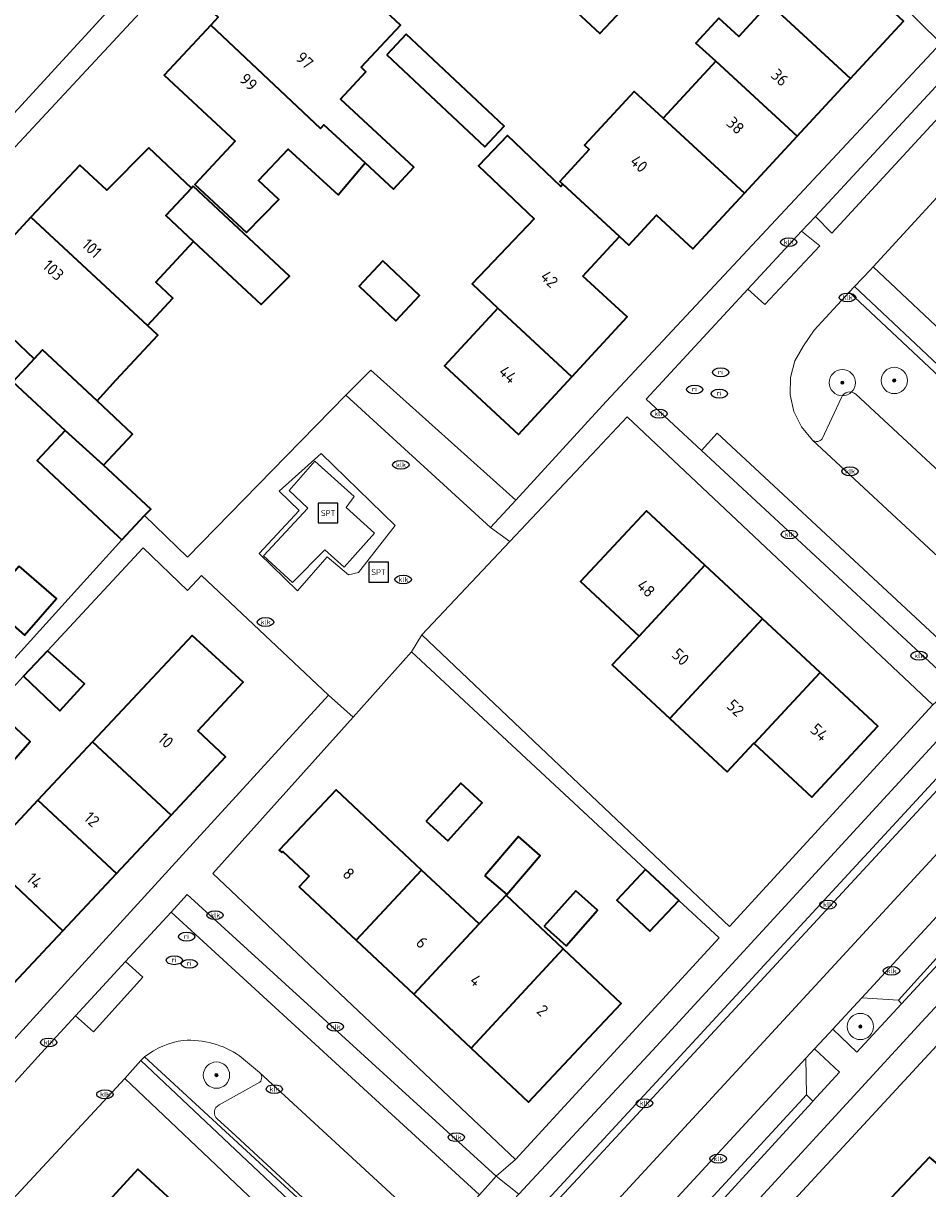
# Model space of a CAD drawing. Header units: metres. Extents: x 103671 to 105190, y 427150 to 429171.
# Tile 250 of 256: x 103769 to 103838, y 428777 to 428865. Entities that reach past the tile are written whole.
import ezdxf
from ezdxf.enums import TextEntityAlignment as Align

# ---------------------------------------------------------------- set-up
doc = ezdxf.new("R2010")
doc.units = ezdxf.units.M
for name, color, linetype, lineweight in [('B-WE-GR-BEPLANTING_CULTUUR_BODEMBEDEKKER-GV', 253, 'Continuous', 18), ('B-WE-GR-BEPLANTING_CULTUUR_HEESTERS-GV', 253, 'Continuous', 18), ('B-WE-GR-BOOM-S', 253, 'Continuous', 25), ('B-WE-GR-HAAG-GV', 253, 'Continuous', 13), ('B-WE-IE-MEUBILAIR-S', 253, 'Continuous', 25), ('B-WE-IE-MEUBILAIR_WEGMEUBILAIR-S', 253, 'Continuous', 25), ('B-WE-OG-BEBOUWING-GV', 253, 'Continuous', 35), ('B-WE-OG-BEBOUWING-T18', 7, 'Continuous', 18), ('B-WE-OG-TERREIN_ERF-GV', 253, 'Continuous', 18), ('B-WE-VH-GESLOTENVERHARDING_ASFALT-GV', 253, 'Continuous', 18), ('B-WE-VH-GESLOTENVERHARDING_KUNSTSTOF-GV', 253, 'Continuous', 18), ('B-WE-VH-ONVERHARD_ZAND-GV', 253, 'Continuous', 18), ('B-WE-VH-OPENVERHARDING-GV', 253, 'Continuous', 18), ('B-WE-VH-OPENVERHARDING_BETONSTRAATSTEEN-GV', 253, 'Continuous', 18), ('B-WE-VH-OPENVERHARDING_TEGEL-GV', 253, 'Continuous', 18), ('B-WE-VW-MARKERING_PICTOGRAM-G', 253, 'Continuous', 18)]:
    doc.layers.add(name, color=color, linetype=linetype, lineweight=lineweight)
doc.styles.add('NLCS-ISO', font='NLCS-ISO.ttf')
doc.styles.add('NLCS-ISO-M500-T18', font='NLCS-ISO.ttf', dxfattribs={"height": 0.9})

# ---------------------------------------------------------------- blocks, each defined once
blk = doc.blocks.new('SIE-MEUBILAIR_PUT_KOLK-SO')
blk.add_ellipse((0, 0), major_axis=(1.25, 0), ratio=0.54)
at = {"style": 'NLCS-ISO'}
blk.add_text('klk', height=0.75, dxfattribs=at).set_placement((0.03, 0), align=Align.MIDDLE_CENTER)
blk = doc.blocks.new('SIE-MEUBILAIR_PUT_RIOOLPUT-SO')
blk.add_ellipse((0, 0), major_axis=(1.25, 0), ratio=0.54)
at = {"style": 'NLCS-ISO'}
blk.add_text('ri', height=0.75, dxfattribs=at).set_placement((-0.04, 0.07), align=Align.MIDDLE_CENTER)
blk = doc.blocks.new('SIE-WEG_SPEELTOESTEL-SO')
at = {"flags": 128}
blk.add_lwpolyline([(-3.75, -3.75), (3.75, -3.75), (3.75, 3.75), (-3.75, 3.75)], close=True, dxfattribs=at)
at = {"style": 'NLCS-ISO'}
blk.add_text('SPT', height=2.25, dxfattribs=at).set_placement((0, 0), align=Align.MIDDLE_CENTER)
blk = doc.blocks.new('SGR-BOOM_GBKN-SO')
at = {"linetype": 'ByBlock', "lineweight": 18}
h = blk.add_hatch(color=0, dxfattribs=at)
h.dxf.hatch_style = 1
edge = h.paths.add_edge_path()
edge.add_arc((0, 0), 0.25, 0, 360)
at = {"color": 0, "linetype": 'ByBlock', "lineweight": 18}
for radius in [2, 0.25]:
    blk.add_circle((0, 0), radius, dxfattribs=at)
at = {"color": 0, "linetype": 'ByBlock', "lineweight": 18, "style": 'NLCS-ISO'}
blk.add_attdef('SOORT', (2.5, 0), '', height=1.5, dxfattribs=at)

msp = doc.modelspace()

# ---------------------------------------------------------------- linework, layer by layer
at = {"layer": 'B-WE-GR-BEPLANTING_CULTUUR_BODEMBEDEKKER-GV'}
for points in [[(103781.294, 428787.943, 0.135353), (103778.324, 428786.687)], [(103785.56, 428786.781, 0.164048), (103781.294, 428787.943)], [(103787.104, 428784.766, 0.408713), (103787.084, 428785.5)], [(103783.861, 428781.965, -0.532754), (103784.003, 428783.035)]]:
    msp.add_lwpolyline(points, format="xyb", dxfattribs=at)
at = {"layer": 'B-WE-GR-BEPLANTING_CULTUUR_BODEMBEDEKKER-GV', "flags": 128}
for points in [[(103778.324, 428786.687), (103797.387, 428769.115), (103800.783, 428772.88), (103798.305, 428775.162)], [(103787.084, 428785.5), (103785.56, 428786.781)], [(103784.003, 428783.035), (103787.104, 428784.766)], [(103793.434, 428773.141), (103791.039, 428775.351), (103784.938, 428780.992), (103783.861, 428781.965)]]:
    msp.add_lwpolyline(points, dxfattribs=at)
at = {"layer": 'B-WE-GR-BEPLANTING_CULTUUR_HEESTERS-GV', "flags": 128}
msp.add_lwpolyline([(103851.021, 428826.997), (103831.958, 428844.883), (103829.292, 428842.009), (103828.462, 428840.801), (103827.824, 428839.654), (103827.48, 428838.388), (103827.449, 428837.076), (103827.731, 428835.802), (103828.309, 428834.632), (103829.15, 428833.633), (103829.241, 428833.577), (103829.341, 428833.54), (103829.446, 428833.524), (103829.552, 428833.528), (103829.649, 428833.551), (103829.74, 428833.591), (103829.822, 428833.647), (103829.893, 428833.718), (103831.357, 428836.883), (103831.441, 428837.028), (103831.557, 428837.148), (103831.7, 428837.236), (103831.859, 428837.287), (103832.017, 428837.298), (103832.174, 428837.272), (103832.321, 428837.211), (103832.449, 428837.117), (103843.819, 428826.581)], dxfattribs=at)
msp.add_lwpolyline([(103778.051, 428786.414), (103796.925, 428768.603), (103797.387, 428769.115), (103778.324, 428786.687)], close=True, dxfattribs=at)
at = {"layer": 'B-WE-GR-HAAG-GV', "flags": 128}
for points in [[(103832.358, 428845.314), (103831.958, 428844.883), (103851.021, 428826.997), (103851.402, 428827.411)], [(103793.649, 428837.061), (103804.662, 428826.985), (103806.57, 428829.067), (103795.537, 428838.964)], [(103835.915, 428790.692), (103835.943, 428790.722), (103835.697, 428790.995), (103832.916, 428791.194), (103830.695, 428788.787), (103832.543, 428787.037)], [(103831.224, 428785.526), (103829.318, 428787.296), (103828.661, 428786.585), (103828.702, 428783.79), (103829.19, 428783.308)]]:
    msp.add_lwpolyline(points, close=True, dxfattribs=at)
at = {"layer": 'B-WE-OG-BEBOUWING-GV', "flags": 128}
for points in [[(103832.058, 428861.161), (103836.089, 428865.523), (103829.91, 428871.233), (103825.868, 428866.859)], [(103783.366, 428865.204), (103791.72, 428857.349), (103791.977, 428857.625), (103795.106, 428854.743), (103797.282, 428852.739), (103798.824, 428854.414), (103793.228, 428859.568), (103795.163, 428861.668), (103794.804, 428862.003), (103797.804, 428865.221), (103793.049, 428869.653), (103790.049, 428866.434), (103787.086, 428869.195), (103786.397, 428868.456), (103785.776, 428869.036), (103783.308, 428866.387), (103783.929, 428865.808)], [(103815.554, 428867.352), (103813.78, 428869.008), (103812.839, 428868), (103811.285, 428866.335), (103811.189, 428866.232), (103812.962, 428864.577)], [(103827.996, 428856.765), (103832.058, 428861.161), (103825.868, 428866.859), (103823.541, 428864.341), (103822.032, 428865.735), (103820.291, 428863.851), (103821.8, 428862.457)], [(103795.106, 428854.743), (103791.977, 428857.625), (103791.72, 428857.349), (103783.366, 428865.204), (103779.822, 428861.4), (103785.22, 428856.37), (103782.165, 428853.092), (103786.093, 428849.432), (103788.542, 428851.95), (103786.992, 428853.375), (103789.26, 428855.784), (103793.069, 428852.297)], [(103796.762, 428862.944), (103804.212, 428855.952), (103805.695, 428857.533), (103798.245, 428864.525)], [(103827.996, 428856.765), (103821.8, 428862.457), (103817.8, 428858.129), (103823.99, 428852.43)], [(103817.8, 428858.129), (103815.597, 428860.165), (103811.819, 428856.077), (103812.174, 428855.749), (103809.931, 428853.323), (103810.168, 428853.104), (103814.47, 428849.128), (103815.18, 428848.472), (103817.281, 428850.745), (103820.06, 428848.177), (103823.99, 428852.43)], [(103805.201, 428843.664), (103810.832, 428838.435), (103815.054, 428843), (103811.684, 428846.117), (103814.47, 428849.128), (103810.168, 428853.104), (103810.004, 428852.931), (103805.937, 428856.807), (103803.731, 428854.493), (103807.966, 428850.457), (103803.268, 428845.527), (103805.212, 428843.675)], [(103769.677, 428850.585), (103778.548, 428842.359), (103780.487, 428844.434), (103779.176, 428845.659), (103782.061, 428848.746), (103779.949, 428850.714), (103781.898, 428852.805), (103778.64, 428855.865), (103775.449, 428852.645), (103773.396, 428854.564)], [(103782.029, 428852.946), (103781.898, 428852.805), (103779.949, 428850.714), (103782.061, 428848.746), (103787.204, 428843.954), (103789.36, 428846.115)], [(103769.918, 428839.804), (103770.558, 428840.49), (103774.713, 428836.612), (103776.171, 428838.213), (103779.348, 428841.612), (103778.548, 428842.359), (103769.677, 428850.585), (103766.16, 428846.822), (103768.194, 428844.921), (103766.513, 428843.06)], [(103796.471, 428847.272), (103794.65, 428845.351), (103797.437, 428842.71), (103799.258, 428844.631)], [(103805.201, 428843.664), (103801.146, 428839.279), (103806.787, 428834.062), (103810.832, 428838.435)], [(103774.713, 428836.612), (103770.558, 428840.49), (103769.918, 428839.804), (103768.294, 428838.063), (103772.273, 428834.35), (103775.215, 428831.724), (103777.42, 428834.086)], [(103775.215, 428831.724), (103772.273, 428834.35), (103770.142, 428832.066), (103775.645, 428826.931), (103776.606, 428826.034), (103778.329, 428827.88), (103778.797, 428828.382)], [(103820.968, 428824.108), (103816.524, 428828.246), (103811.503, 428822.856), (103815.955, 428818.71)], [(103818.295, 428812.43), (103825.35, 428820.026), (103820.968, 428824.108), (103815.955, 428818.71), (103813.91, 428816.515)], [(103768.781, 428824.044), (103766.363, 428821.255), (103769.202, 428818.795), (103771.62, 428821.584)], [(103825.35, 428820.026), (103818.295, 428812.43), (103822.652, 428808.372), (103824.696, 428810.568), (103824.728, 428810.538), (103829.744, 428815.934)], [(103780.343, 428805.088), (103784.496, 428809.523), (103782.371, 428811.514), (103785.819, 428815.195), (103781.938, 428818.751), (103774.357, 428810.657)], [(103770.929, 428817.595), (103769.123, 428815.66), (103771.892, 428813.029), (103773.747, 428815.083)], [(103829.744, 428815.934), (103824.728, 428810.538), (103829.109, 428806.458), (103834.13, 428811.849)], [(103766.853, 428813.228), (103764.933, 428811.17), (103767.769, 428808.585), (103769.625, 428810.695)], [(103774.357, 428810.657), (103770.204, 428806.223), (103776.186, 428800.65), (103780.343, 428805.088)], [(103799.77, 428804.633), (103801.416, 428803.143), (103804.031, 428806.031), (103802.385, 428807.521)], [(103799.406, 428800.911), (103795.087, 428804.965), (103792.9, 428807.019), (103788.581, 428802.418), (103788.778, 428802.233), (103788.853, 428802.313), (103790.844, 428800.445), (103790.091, 428799.643), (103794.436, 428795.564)], [(103770.204, 428806.223), (103766.138, 428801.882), (103772.101, 428796.289), (103776.186, 428800.65)], [(103804.227, 428800.46), (103805.894, 428799.037), (103808.446, 428802.028), (103806.779, 428803.45)], [(103766.138, 428801.882), (103761.979, 428797.44), (103767.992, 428791.902), (103772.101, 428796.289)], [(103794.436, 428795.564), (103798.813, 428791.455), (103803.781, 428796.804), (103799.406, 428800.911)], [(103816.46, 428800.95), (103814.27, 428798.628), (103816.786, 428796.254), (103818.992, 428798.593)], [(103808.745, 428796.625), (103810.405, 428795.149), (103812.806, 428797.846), (103811.146, 428799.323)], [(103803.18, 428787.356), (103810.193, 428794.901), (103805.835, 428798.991), (103803.781, 428796.804), (103798.813, 428791.455)], [(103810.193, 428794.901), (103803.18, 428787.356), (103807.554, 428783.25), (103812.55, 428788.573), (103814.603, 428790.761), (103810.203, 428794.891)], [(103833.883, 428774.606), (103840.41, 428768.509), (103844.515, 428772.887), (103846.869, 428770.78), (103849.178, 428773.303), (103841.689, 428780.178), (103839.48, 428777.859), (103838.072, 428779.051)], [(103782.358, 428773.968), (103777.815, 428778.139), (103772.833, 428772.712), (103777.376, 428768.541)]]:
    msp.add_lwpolyline(points, close=True, dxfattribs=at)
at = {"layer": 'B-WE-OG-TERREIN_ERF-GV', "flags": 128}
for points in [[(103841.876, 428935.279), (103821.494, 428913.225), (103799.547, 428889.035), (103783.696, 428872.326), (103762.714, 428849.782), (103761.741, 428848.727), (103737.237, 428822.156), (103715.277, 428798.454), (103696.327, 428777.846)], [(103766.16, 428846.822), (103769.677, 428850.585), (103773.396, 428854.564), (103775.449, 428852.645), (103778.64, 428855.865), (103781.898, 428852.805), (103782.029, 428852.946), (103789.36, 428846.115), (103787.204, 428843.954), (103782.061, 428848.746), (103779.176, 428845.659), (103780.487, 428844.434), (103778.548, 428842.359), (103779.348, 428841.612), (103776.171, 428838.213), (103774.713, 428836.612), (103777.42, 428834.086), (103775.215, 428831.724), (103778.797, 428828.382), (103778.329, 428827.88), (103781.583, 428824.725), (103789.095, 428832.405), (103793.649, 428837.061), (103795.537, 428838.964), (103806.57, 428829.067), (103813.445, 428836.573), (103838.926, 428863.844), (103825.629, 428876.953)], [(103836.089, 428865.523), (103832.058, 428861.161), (103827.996, 428856.765), (103823.99, 428852.43), (103820.06, 428848.177), (103817.281, 428850.745), (103815.18, 428848.472), (103814.47, 428849.128), (103811.684, 428846.117), (103815.054, 428843), (103810.832, 428838.435), (103806.787, 428834.062), (103801.146, 428839.279), (103805.201, 428843.664), (103805.212, 428843.675), (103803.268, 428845.527), (103807.966, 428850.457), (103803.731, 428854.493), (103805.937, 428856.807), (103810.004, 428852.931), (103810.168, 428853.104), (103809.931, 428853.323), (103812.174, 428855.749), (103811.819, 428856.077), (103815.597, 428860.165), (103817.8, 428858.129), (103821.8, 428862.457), (103820.291, 428863.851), (103822.032, 428865.735), (103823.541, 428864.341), (103825.868, 428866.859)], [(103815.554, 428867.352), (103812.962, 428864.577), (103811.189, 428866.232)], [(103903.546, 428858.356), (103899.696, 428854.18), (103889.238, 428842.842), (103889.45, 428842.646), (103881.563, 428834.084), (103859.683, 428810.331), (103821.898, 428769.467)], [(103759.868, 428807.542), (103773.945, 428823.094), (103776.606, 428826.034), (103775.645, 428826.931), (103770.142, 428832.066), (103772.273, 428834.35), (103768.294, 428838.063), (103769.918, 428839.804), (103766.513, 428843.06)], [(103763.73, 428782.93), (103781.506, 428802.373), (103782.03, 428802.947), (103792.326, 428814.208), (103782.664, 428823.337), (103781.602, 428822.176), (103778.233, 428825.422), (103770.929, 428817.595), (103773.747, 428815.083), (103771.892, 428813.029), (103769.123, 428815.66), (103766.853, 428813.228), (103769.625, 428810.695), (103767.769, 428808.585)], [(103833.883, 428774.606), (103838.072, 428779.051)]]:
    msp.add_lwpolyline(points, dxfattribs=at)
for points in [[(103783.366, 428865.204), (103783.929, 428865.808), (103783.308, 428866.387), (103785.776, 428869.036), (103786.397, 428868.456), (103787.086, 428869.195), (103790.049, 428866.434), (103793.049, 428869.653), (103797.804, 428865.221), (103794.804, 428862.003), (103795.163, 428861.668), (103793.228, 428859.568), (103798.824, 428854.414), (103797.282, 428852.739), (103795.106, 428854.743), (103793.069, 428852.297), (103789.26, 428855.784), (103786.992, 428853.375), (103788.542, 428851.95), (103786.093, 428849.432), (103782.165, 428853.092), (103785.22, 428856.37), (103779.822, 428861.4)], [(103805.695, 428857.533), (103804.212, 428855.952), (103796.762, 428862.944), (103798.245, 428864.525)], [(103862.747, 428851.015), (103857.987, 428855.474), (103855.767, 428853.104), (103851.433, 428857.164), (103853.653, 428859.534), (103849.258, 428863.651), (103833.78, 428846.828), (103852.789, 428828.916), (103868.328, 428845.786), (103866.3, 428847.685), (103863.804, 428845.023), (103862.068, 428846.65), (103860.252, 428848.352)], [(103794.65, 428845.351), (103796.471, 428847.272), (103799.258, 428844.631), (103797.437, 428842.71)], [(103812.781, 428832.959), (103806.131, 428825.911), (103799.424, 428818.802), (103807.948, 428810.725), (103810.41, 428808.393), (103812.338, 428806.567), (103822.843, 428796.613), (103838.32, 428813.472), (103815.055, 428835.4)], [(103820.968, 428824.108), (103825.35, 428820.026), (103829.744, 428815.934), (103834.13, 428811.849), (103829.109, 428806.458), (103824.728, 428810.538), (103824.696, 428810.568), (103822.652, 428808.372), (103818.295, 428812.43), (103813.91, 428816.515), (103815.955, 428818.71), (103811.503, 428822.856), (103816.524, 428828.246)], [(103768.781, 428824.044), (103771.62, 428821.584), (103769.202, 428818.795), (103766.363, 428821.255)], [(103772.101, 428796.289), (103767.992, 428791.902), (103763.765, 428787.388), (103761.619, 428789.398), (103759.568, 428787.208), (103753.576, 428792.821), (103757.644, 428797.163), (103759.815, 428795.13), (103761.979, 428797.44), (103766.138, 428801.882), (103770.204, 428806.223), (103774.357, 428810.657), (103781.938, 428818.751), (103785.819, 428815.195), (103782.371, 428811.514), (103784.496, 428809.523), (103780.343, 428805.088), (103776.186, 428800.65)], [(103794.194, 428812.543), (103783.525, 428800.634), (103806.555, 428778.872), (103822.049, 428795.749), (103818.992, 428798.593), (103816.786, 428796.254), (103814.27, 428798.628), (103816.46, 428800.95), (103798.652, 428817.519)], [(103804.031, 428806.031), (103801.416, 428803.143), (103799.77, 428804.633), (103802.385, 428807.521)], [(103798.813, 428791.455), (103794.436, 428795.564), (103790.091, 428799.643), (103790.844, 428800.445), (103788.853, 428802.313), (103788.778, 428802.233), (103788.581, 428802.418), (103792.9, 428807.019), (103795.087, 428804.965), (103799.406, 428800.911), (103803.781, 428796.804), (103805.835, 428798.991), (103810.193, 428794.901), (103810.203, 428794.891), (103814.603, 428790.761), (103812.55, 428788.573), (103807.554, 428783.25), (103803.18, 428787.356)], [(103808.446, 428802.028), (103805.894, 428799.037), (103804.227, 428800.46), (103806.779, 428803.45)], [(103812.806, 428797.846), (103810.405, 428795.149), (103808.745, 428796.625), (103811.146, 428799.323)], [(103758.081, 428764.401), (103773.792, 428750), (103777.123, 428746.647), (103778.092, 428747.721), (103780.148, 428750), (103795.652, 428767.192), (103776.819, 428785.042), (103768.287, 428775.826)], [(103781.772, 428764.505), (103777.376, 428768.541), (103772.833, 428772.712), (103777.815, 428778.139), (103782.358, 428773.968), (103786.754, 428769.932), (103791.298, 428765.76), (103786.315, 428760.334)]]:
    msp.add_lwpolyline(points, close=True, dxfattribs=at)
at = {"layer": 'B-WE-VH-GESLOTENVERHARDING_ASFALT-GV', "flags": 128}
msp.add_lwpolyline([(103813.12, 428769.776), (103828.661, 428786.585), (103829.318, 428787.296), (103830.421, 428788.489), (103830.695, 428788.787), (103832.916, 428791.194), (103848.194, 428807.76), (103848.623, 428808.225), (103849.997, 428809.715), (103851.823, 428811.695), (103852.149, 428812.047), (103877.122, 428838.994), (103871.941, 428842.989), (103848.253, 428817.45), (103842.121, 428810.755), (103841.786, 428810.388), (103811.995, 428778.18), (103808.534, 428774.454)], dxfattribs=at)
at = {"layer": 'B-WE-VH-GESLOTENVERHARDING_KUNSTSTOF-GV', "flags": 128}
msp.add_lwpolyline([(103791.278, 428832.035), (103789.341, 428829.79), (103790.755, 428828.457), (103787.386, 428824.814), (103789.58, 428822.786), (103792.043, 428825.276), (103793.507, 428823.966), (103795.824, 428826.553), (103793.661, 428828.512), (103794.288, 428829.338)], close=True, dxfattribs=at)
at = {"layer": 'B-WE-VH-ONVERHARD_ZAND-GV', "flags": 128}
for points in [[(103832.358, 428845.314), (103831.958, 428844.883), (103851.021, 428826.997), (103851.402, 428827.411)], [(103795.537, 428838.964), (103793.649, 428837.061), (103804.662, 428826.985), (103806.57, 428829.067)], [(103835.915, 428790.692), (103835.943, 428790.722), (103835.697, 428790.995), (103832.916, 428791.194), (103830.695, 428788.787), (103832.543, 428787.037)], [(103831.224, 428785.526), (103829.318, 428787.296), (103828.661, 428786.585), (103828.702, 428783.79), (103829.19, 428783.308)]]:
    msp.add_lwpolyline(points, close=True, dxfattribs=at)
at = {"layer": 'B-WE-VH-OPENVERHARDING-GV', "flags": 128}
for points in [[(103841.876, 428935.279), (103842.652, 428936.119), (103843.043, 428936.543), (103872.386, 428968.325), (103879.071, 428975.605), (103877.88, 428976.705), (103859.071, 428956.331), (103834.384, 428929.959), (103808.601, 428901.857), (103785.11, 428876.754), (103760.427, 428849.852), (103761.741, 428848.727), (103762.714, 428849.782), (103783.696, 428872.326), (103799.547, 428889.035), (103821.494, 428913.225)], [(103806.801, 428776.241), (103816.978, 428787.18), (103838.613, 428810.718), (103869.838, 428844.61), (103868.328, 428845.786), (103852.789, 428828.916), (103851.402, 428827.411), (103851.021, 428826.997), (103844.257, 428819.654), (103839.955, 428814.983), (103838.32, 428813.472), (103822.843, 428796.613), (103812.338, 428806.567), (103810.41, 428808.393), (103807.948, 428810.725), (103799.424, 428818.802), (103798.652, 428817.519), (103816.46, 428800.95), (103818.992, 428798.593), (103822.049, 428795.749), (103806.555, 428778.872), (103805.091, 428777.599)], [(103779.407, 428746.589), (103782.553, 428750), (103801.378, 428770.412), (103806.801, 428776.241), (103805.091, 428777.599), (103803.808, 428776.194), (103800.783, 428772.88), (103797.387, 428769.115), (103796.925, 428768.603), (103795.652, 428767.192), (103780.148, 428750), (103778.092, 428747.721)]]:
    msp.add_lwpolyline(points, close=True, dxfattribs=at)
for points in [[(103767.024, 428866.161), (103755.871, 428853.757), (103760.427, 428849.852), (103785.11, 428876.754), (103808.601, 428901.857), (103834.384, 428929.959), (103859.071, 428956.331)], [(103753.986, 428768.839), (103770.468, 428786.972), (103773.08, 428789.81), (103776.882, 428793.942), (103780.353, 428797.714), (103781.574, 428799.041), (103805.091, 428777.599), (103806.555, 428778.872), (103783.525, 428800.634), (103794.194, 428812.543), (103792.326, 428814.208), (103782.03, 428802.947), (103781.506, 428802.373), (103763.73, 428782.93), (103740.078, 428757.018)], [(103803.808, 428776.194), (103780.353, 428797.714), (103776.882, 428793.942), (103778.203, 428792.746), (103774.431, 428788.585), (103773.08, 428789.81), (103770.468, 428786.972), (103753.986, 428768.839)], [(103757.403, 428763.666), (103758.081, 428764.401), (103768.287, 428775.826), (103776.819, 428785.042), (103778.051, 428786.414), (103778.324, 428786.687)], [(103785.56, 428786.781), (103787.084, 428785.5), (103798.305, 428775.162)]]:
    msp.add_lwpolyline(points, dxfattribs=at)
at = {"layer": 'B-WE-VH-OPENVERHARDING-GV'}
for points in [[(103778.324, 428786.687, -0.135353), (103781.294, 428787.943)], [(103781.294, 428787.943, -0.164048), (103785.56, 428786.781)]]:
    msp.add_lwpolyline(points, format="xyb", dxfattribs=at)
at = {"layer": 'B-WE-VH-OPENVERHARDING_BETONSTRAATSTEEN-GV', "flags": 128}
for points in [[(103863.08, 428887.048), (103857.814, 428881.39), (103829.375, 428850.656), (103830.627, 428849.378), (103864.372, 428885.987)], [(103828.329, 428849.524), (103824.24, 428845.106), (103825.521, 428843.946), (103829.704, 428848.417)], [(103806.131, 428825.911), (103804.662, 428826.985), (103793.649, 428837.061), (103789.095, 428832.405), (103781.583, 428824.725), (103778.329, 428827.88), (103776.606, 428826.034), (103773.945, 428823.094), (103759.868, 428807.542), (103760.782, 428806.722), (103762.704, 428808.782), (103764.933, 428811.17), (103766.853, 428813.228), (103769.123, 428815.66), (103770.929, 428817.595), (103778.233, 428825.422), (103781.602, 428822.176), (103782.664, 428823.337), (103792.326, 428814.208), (103794.194, 428812.543), (103798.652, 428817.519), (103799.424, 428818.802)], [(103820.716, 428832.839), (103839.425, 428815.487), (103840.607, 428816.774), (103821.913, 428834.15)], [(103788.572, 428829.731), (103791.767, 428832.606), (103797.389, 428827.143), (103794.61, 428823.565), (103793.843, 428823.374), (103792.214, 428824.747), (103789.978, 428822.16), (103787.039, 428825.003), (103790.105, 428828.262)], [(103808.534, 428774.454), (103811.995, 428778.18), (103841.786, 428810.388), (103842.121, 428810.755), (103841.638, 428811.176), (103808.105, 428774.851)], [(103848.167, 428804.778), (103848.142, 428807.493), (103848.194, 428807.76), (103832.916, 428791.194), (103835.697, 428790.995)], [(103848.568, 428804.407), (103848.167, 428804.778), (103835.697, 428790.995), (103835.943, 428790.722), (103848.5, 428804.333)], [(103780.353, 428797.714), (103803.808, 428776.194), (103805.091, 428777.599), (103781.574, 428799.041)], [(103773.08, 428789.81), (103774.431, 428788.585), (103778.203, 428792.746), (103776.882, 428793.942)], [(103828.661, 428786.585), (103813.12, 428769.776), (103816.068, 428770.085), (103828.702, 428783.79)], [(103829.19, 428783.308), (103828.702, 428783.79), (103816.068, 428770.085), (103816.599, 428769.579), (103829.107, 428783.217)]]:
    msp.add_lwpolyline(points, close=True, dxfattribs=at)
for points in [[(103864.372, 428885.987), (103830.627, 428849.378), (103829.375, 428850.656), (103828.329, 428849.524), (103829.704, 428848.417), (103825.521, 428843.946), (103824.24, 428845.106), (103816.504, 428836.745), (103820.716, 428832.839), (103821.913, 428834.15), (103840.607, 428816.774)], [(103842.279, 428821.447), (103829.15, 428833.633), (103828.309, 428834.632), (103827.731, 428835.802), (103827.449, 428837.076), (103827.48, 428838.388), (103827.824, 428839.654), (103828.462, 428840.801), (103829.292, 428842.009), (103831.958, 428844.883), (103832.358, 428845.314), (103833.547, 428846.575), (103833.78, 428846.828), (103849.258, 428863.651)], [(103843.819, 428826.581), (103832.449, 428837.117), (103832.321, 428837.211), (103832.174, 428837.272), (103832.017, 428837.298), (103831.859, 428837.287), (103831.7, 428837.236), (103831.557, 428837.148), (103831.441, 428837.028), (103831.357, 428836.883), (103829.893, 428833.718), (103829.822, 428833.647), (103829.74, 428833.591), (103829.649, 428833.551), (103829.552, 428833.528), (103829.446, 428833.524), (103829.341, 428833.54), (103829.241, 428833.577), (103829.15, 428833.633), (103842.279, 428821.447)], [(103798.305, 428775.162), (103787.084, 428785.5)], [(103787.104, 428784.766), (103784.003, 428783.035)], [(103783.861, 428781.965), (103784.938, 428780.992), (103791.039, 428775.351), (103793.434, 428773.141)]]:
    msp.add_lwpolyline(points, dxfattribs=at)
at = {"layer": 'B-WE-VH-OPENVERHARDING_BETONSTRAATSTEEN-GV'}
for points in [[(103787.084, 428785.5, -0.408713), (103787.104, 428784.766)], [(103784.003, 428783.035, 0.532754), (103783.861, 428781.965)]]:
    msp.add_lwpolyline(points, format="xyb", dxfattribs=at)
at = {"layer": 'B-WE-VH-OPENVERHARDING_TEGEL-GV', "flags": 128}
for points in [[(103843.749, 428900.313), (103824.74, 428879.573), (103825.718, 428878.536), (103819.584, 428871.668), (103817.44, 428869.372), (103816.513, 428868.379), (103817.164, 428867.779), (103817.981, 428868.664), (103825.629, 428876.953), (103838.926, 428863.844), (103813.445, 428836.573), (103806.57, 428829.067), (103804.662, 428826.985), (103806.131, 428825.911), (103812.781, 428832.959), (103815.055, 428835.4), (103838.32, 428813.472)], [(103839.425, 428815.487), (103820.716, 428832.839), (103816.504, 428836.745), (103824.24, 428845.106), (103828.329, 428849.524), (103829.375, 428850.656), (103857.814, 428881.39)], [(103820.001, 428770.34), (103837.472, 428789.364), (103876.017, 428830.945), (103880.177, 428835.432), (103878.701, 428836.868), (103876.998, 428835.013), (103855.557, 428811.661), (103855.49, 428811.588), (103852.013, 428807.801), (103849.997, 428809.715), (103848.623, 428808.225), (103850.502, 428806.503), (103848.568, 428804.407), (103848.5, 428804.333), (103835.943, 428790.722), (103835.915, 428790.692), (103832.543, 428787.037), (103830.695, 428788.787), (103830.421, 428788.489), (103829.318, 428787.296), (103831.224, 428785.526), (103829.19, 428783.308), (103829.107, 428783.217), (103816.599, 428769.579)]]:
    msp.add_lwpolyline(points, dxfattribs=at)
for points in [[(103833.78, 428846.828), (103833.547, 428846.575), (103832.358, 428845.314), (103851.402, 428827.411), (103852.789, 428828.916)], [(103780.793, 428745.396), (103785.056, 428750), (103803.801, 428770.24), (103804.241, 428769.832), (103808.534, 428774.454), (103808.105, 428774.851), (103841.638, 428811.176), (103841.538, 428811.264), (103847.656, 428817.94), (103847.797, 428817.824), (103871.464, 428843.356), (103869.838, 428844.61), (103838.613, 428810.718), (103816.978, 428787.18), (103806.801, 428776.241), (103801.378, 428770.412), (103782.553, 428750), (103779.407, 428746.589)], [(103859.683, 428810.331), (103881.563, 428834.084), (103880.177, 428835.432), (103876.017, 428830.945), (103837.472, 428789.364), (103820.001, 428770.34), (103801.133, 428750), (103797.722, 428746.322), (103789.579, 428737.507), (103790.973, 428736.225), (103791.323, 428736.594), (103792.777, 428738.168), (103803.848, 428750), (103809.949, 428756.545), (103811.239, 428757.94), (103811.909, 428758.662), (103813.047, 428759.889), (103820.502, 428767.925), (103821.898, 428769.467)], [(103791.767, 428832.606), (103788.572, 428829.731), (103790.105, 428828.262), (103787.039, 428825.003), (103789.978, 428822.16), (103792.214, 428824.747), (103793.843, 428823.374), (103794.61, 428823.565), (103797.389, 428827.143)], [(103791.278, 428832.035), (103794.288, 428829.338), (103793.661, 428828.512), (103795.824, 428826.553), (103793.507, 428823.966), (103792.043, 428825.276), (103789.58, 428822.786), (103787.386, 428824.814), (103790.755, 428828.457), (103789.341, 428829.79)], [(103795.652, 428767.192), (103796.925, 428768.603), (103778.051, 428786.414), (103776.819, 428785.042)]]:
    msp.add_lwpolyline(points, close=True, dxfattribs=at)
at = {"layer": 'B-WE-VW-MARKERING_PICTOGRAM-G', "flags": 128}
msp.add_lwpolyline([(103811.917, 428773.173), (103844.406, 428808.421)], dxfattribs=at)

# ---------------------------------------------------------------- block references
at = {"layer": 'B-WE-GR-BOOM-S', "xscale": 0.5, "yscale": 0.5, "zscale": 0.5}
for p in [(103835.384, 428838.168), (103831.429, 428838), (103832.8, 428789), (103783.8, 428785.3)]:
    msp.add_blockref('SGR-BOOM_GBKN-SO', p, dxfattribs=at)
at = {"layer": 'B-WE-IE-MEUBILAIR-S', "xscale": 0.5, "yscale": 0.5, "zscale": 0.5}
for name, p in [('SIE-MEUBILAIR_PUT_KOLK-SO', (103827.345, 428848.693)), ('SIE-MEUBILAIR_PUT_KOLK-SO', (103831.823, 428844.486)), ('SIE-MEUBILAIR_PUT_RIOOLPUT-SO', (103822.176, 428838.784)), ('SIE-MEUBILAIR_PUT_RIOOLPUT-SO', (103820.185, 428837.48)), ('SIE-MEUBILAIR_PUT_RIOOLPUT-SO', (103822.073, 428837.167)), ('SIE-MEUBILAIR_PUT_KOLK-SO', (103817.484, 428835.641)), ('SIE-MEUBILAIR_PUT_KOLK-SO', (103797.83, 428831.75)), ('SIE-MEUBILAIR_PUT_KOLK-SO', (103832.009, 428831.253)), ('SIE-MEUBILAIR_PUT_KOLK-SO', (103827.402, 428826.449)), ('SIE-MEUBILAIR_PUT_KOLK-SO', (103798.008, 428823.019)), ('SIE-MEUBILAIR_PUT_KOLK-SO', (103787.53, 428819.78)), ('SIE-MEUBILAIR_PUT_KOLK-SO', (103837.269, 428817.22)), ('SIE-MEUBILAIR_PUT_KOLK-SO', (103830.33, 428798.28)), ('SIE-MEUBILAIR_PUT_KOLK-SO', (103783.693, 428797.474)), ('SIE-MEUBILAIR_PUT_RIOOLPUT-SO', (103781.527, 428795.835)), ('SIE-MEUBILAIR_PUT_RIOOLPUT-SO', (103780.589, 428794.045)), ('SIE-MEUBILAIR_PUT_RIOOLPUT-SO', (103781.739, 428793.771)), ('SIE-MEUBILAIR_PUT_KOLK-SO', (103835.17, 428793.24)), ('SIE-MEUBILAIR_PUT_KOLK-SO', (103792.851, 428788.986)), ('SIE-MEUBILAIR_PUT_KOLK-SO', (103771.034, 428787.787)), ('SIE-MEUBILAIR_PUT_KOLK-SO', (103775.308, 428783.839)), ('SIE-MEUBILAIR_PUT_KOLK-SO', (103788.204, 428784.235)), ('SIE-MEUBILAIR_PUT_KOLK-SO', (103816.37, 428783.16)), ('SIE-MEUBILAIR_PUT_KOLK-SO', (103802.059, 428780.575)), ('SIE-MEUBILAIR_PUT_KOLK-SO', (103821.98, 428778.94))]:
    msp.add_blockref(name, p, dxfattribs=at)
at = {"layer": 'B-WE-IE-MEUBILAIR_WEGMEUBILAIR-S', "xscale": 0.2, "yscale": 0.2, "zscale": 0.2}
for p in [(103792.298, 428828.075), (103796.134, 428823.578)]:
    msp.add_blockref('SIE-WEG_SPEELTOESTEL-SO', p, dxfattribs=at)

# ---------------------------------------------------------------- texts
at = {"layer": 'B-WE-OG-BEBOUWING-T18', "style": 'NLCS-ISO-M500-T18'}
for s, rotation, p in [('97', 317.3, (103790.514, 428862.526)), ('99', 317, (103786.242, 428860.885)), ('36', 317.3, (103826.672, 428861.227)), ('38', 317.3, (103823.297, 428857.574)), ('40', 317.3, (103815.956, 428854.66)), ('101', 316.9, (103774.316, 428848.228)), ('103', 316.9, (103771.389, 428846.559)), ('42', 316.4, (103809.133, 428845.883)), ('44', 317.2, (103805.986, 428838.622)), ('48', 317, (103816.494, 428822.346)), ('50', 317, (103819.12, 428817.128)), ('52', 317, (103823.293, 428813.241)), ('54', 317, (103829.685, 428811.388)), ('10', 316.9, (103779.944, 428810.771)), ('12', 316.9, (103774.319, 428804.765)), ('8', 316.8, (103793.86, 428800.631)), ('14', 316.9, (103769.955, 428800.106)), ('6', 316.8, (103799.435, 428795.398)), ('4', 316.8, (103803.537, 428792.507)), ('2', 316.8, (103808.614, 428790.224))]:
    msp.add_text(s, height=0.9, rotation=rotation, dxfattribs=at).set_placement(p, align=Align.MIDDLE)

doc.saveas('drawing.dxf')
